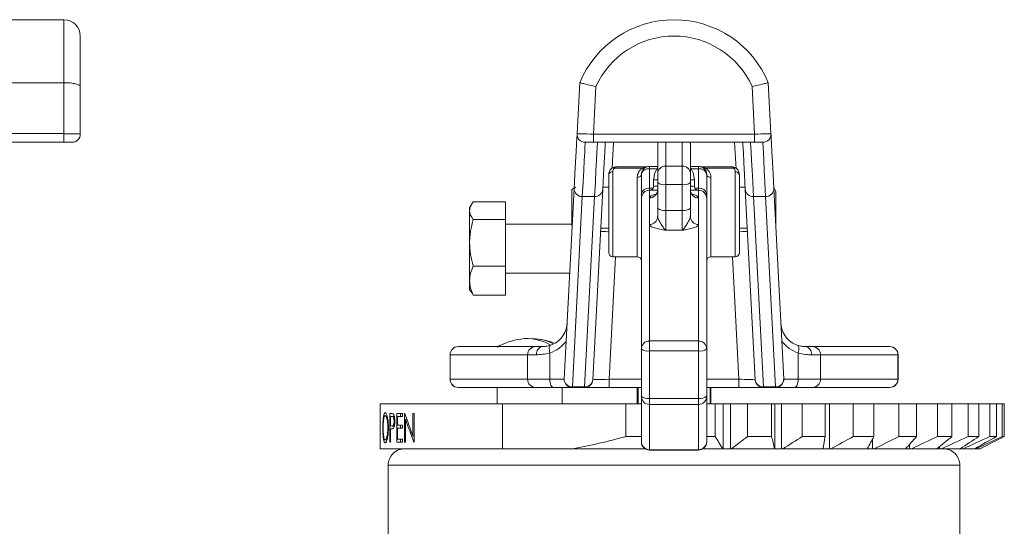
# Model space of a CAD drawing. Header units: millimetres. Extents: x 19 to 376, y -22 to 371.
# Tile 8 of 8: x 255 to 376, y 309 to 371. Entities that reach past the tile are written whole.
import ezdxf

# ---------------------------------------------------------------- set-up
doc = ezdxf.new("R2010")
doc.units = ezdxf.units.MM

msp = doc.modelspace()

# ---------------------------------------------------------------- linework, layer by layer
at = {"color": 7, "linetype": 'Continuous', "lineweight": 15}
for p, q in [((260.78, 370.77), (176.1, 370.77)), ((262.78, 368.77), (262.78, 362.6)), ((192.36, 363.06), (260.78, 363.06)), ((260.78, 356.83), (260.78, 363.06)), ((323.61, 356.83), (323.94, 363.06)), ((347.03, 363.06), (347.36, 356.83)), ((262.78, 362.6), (262.78, 356.77)), ((325.92, 362.6), (325.61, 356.77)), ((345.36, 356.77), (345.05, 362.6)), ((214.47, 356.83), (260.78, 356.83)), ((260.78, 355.77), (214.47, 355.77)), ((260.78, 355.77), (260.78, 356.83)), ((261.78, 355.77), (260.78, 355.77)), ((325.61, 355.77), (324.61, 355.77)), ((325.61, 356.77), (345.36, 356.77)), ((325.61, 355.77), (325.61, 356.77)), ((345.36, 355.77), (325.61, 355.77)), ((333.49, 355.47), (333.49, 355.77)), ((337.49, 355.77), (337.49, 355.47)), ((345.36, 355.77), (345.36, 356.77)), ((346.36, 355.77), (345.36, 355.77)), ((333.49, 351.98), (333.49, 355.47)), ((337.49, 355.47), (337.49, 351.98)), ((331.59, 352.59), (328.19, 352.59)), ((328.49, 352.79), (332.22, 352.79)), ((332.49, 352.54), (332.49, 352.83)), ((332.49, 352.83), (333.49, 352.83)), ((332.49, 352.54), (332.49, 350.14)), ((334.49, 352.85), (334.49, 350.6)), ((334.49, 352.85), (336.49, 352.85)), ((336.49, 350.6), (336.49, 352.85)), ((337.49, 352.83), (338.49, 352.83)), ((338.49, 352.54), (338.49, 352.83)), ((338.49, 350.14), (338.49, 352.54)), ((338.75, 352.79), (342.49, 352.79)), ((342.79, 352.59), (339.39, 352.59)), ((327.49, 342.27), (327.49, 351.8)), ((331.49, 349.43), (331.49, 351.83)), ((332.99, 351.18), (332.99, 350.38)), ((333.49, 350.85), (333.49, 351.98)), ((337.49, 351.98), (337.49, 350.85)), ((337.99, 350.38), (337.99, 351.18)), ((339.49, 351.83), (339.49, 349.43)), ((343.49, 351.8), (343.49, 342.27)), ((322.04, 326.83), (323.26, 350.12)), ((323.46, 350.27), (322.96, 349.99)), ((322.96, 345.56), (322.96, 349.99)), ((326.76, 350.01), (325.54, 326.72)), ((327.49, 350.27), (326.78, 350.27)), ((332.49, 349.91), (332.49, 348.97)), ((332.49, 349.91), (333.46, 349.91)), ((333.49, 347.69), (333.49, 350.85)), ((334.49, 350.6), (336.49, 350.6)), ((334.49, 350.6), (334.49, 347.44)), ((336.49, 347.44), (336.49, 350.6)), ((337.49, 350.85), (337.49, 347.69)), ((337.51, 349.91), (338.49, 349.91)), ((338.49, 348.97), (338.49, 349.91)), ((344.2, 350.27), (343.49, 350.27)), ((345.43, 326.72), (344.21, 350.01)), ((347.96, 349.77), (347.67, 350.27)), ((347.71, 350.12), (348.93, 326.83)), ((347.96, 349.77), (347.96, 345.78)), ((314.84, 348.49), (310.91, 348.49)), ((314.84, 348.49), (314.84, 346.34)), ((324.26, 349.13), (323.04, 325.84)), ((324.26, 349.13), (325.76, 349.13)), ((324.54, 325.84), (325.76, 349.13)), ((331.49, 349.43), (331.49, 348.91)), ((331.49, 330.49), (331.49, 348.91)), ((332.49, 348.97), (332.49, 345.71)), ((338.49, 345.71), (338.49, 348.97)), ((339.49, 348.91), (339.49, 349.43)), ((339.49, 348.91), (339.49, 330.49)), ((345.21, 349.13), (346.71, 349.13)), ((345.21, 349.13), (346.43, 325.84)), ((347.93, 325.84), (346.71, 349.13)), ((310.71, 348.2), (310.46, 347.77)), ((310.46, 347.77), (310.46, 347.41)), ((310.46, 347.41), (310.46, 343.48)), ((333.49, 346.68), (333.49, 347.69)), ((334.49, 347.44), (334.49, 345)), ((334.49, 347.44), (336.49, 347.44)), ((336.49, 345), (336.49, 347.44)), ((337.49, 347.69), (337.49, 346.68)), ((314.84, 346.34), (310.91, 346.34)), ((314.84, 346.34), (314.84, 340.62)), ((322.96, 345.77), (314.84, 345.77)), ((322.96, 345.56), (323.02, 345.53)), ((327.49, 345.28), (326.51, 345.28)), ((332.49, 345.71), (332.49, 331.46)), ((334.49, 345), (336.49, 345)), ((338.49, 331.46), (338.49, 345.71)), ((344.46, 345.28), (343.49, 345.28)), ((310.46, 343.48), (310.46, 338.84)), ((327.99, 341.77), (330.99, 341.77)), ((339.99, 341.77), (342.99, 341.77)), ((314.84, 340.62), (310.91, 340.62)), ((314.84, 340.62), (314.84, 337.06)), ((310.46, 338.84), (310.46, 337.77)), ((314.84, 339.77), (322.72, 339.77)), ((310.46, 337.77), (310.71, 337.35)), ((310.76, 337.39), (310.91, 337.06)), ((314.84, 337.06), (310.91, 337.06)), ((309.06, 330.77), (318.53, 330.77)), ((318.53, 330.77), (319.4, 330.77)), ((331.49, 324.69), (331.49, 330.49)), ((332.49, 330.24), (332.49, 331.46)), ((332.49, 331.46), (338.49, 331.46)), ((338.49, 330.24), (338.49, 331.46)), ((339.49, 330.49), (339.49, 324.69)), ((351.57, 330.77), (352.45, 330.77)), ((352.45, 330.77), (361.92, 330.77)), ((308.06, 329.77), (308.06, 326.77)), ((317.54, 329.77), (308.07, 329.77)), ((308.07, 329.77), (308.07, 326.77)), ((317.54, 329.77), (317.54, 326.77)), ((318.64, 329.77), (317.54, 329.77)), ((320.28, 330), (320.28, 326.77)), ((338.49, 330.24), (332.49, 330.24)), ((332.49, 330.24), (332.49, 324.43)), ((338.49, 324.43), (338.49, 330.24)), ((350.69, 330), (350.69, 326.77)), ((353.43, 329.77), (352.33, 329.77)), ((353.43, 329.77), (353.43, 326.77)), ((362.9, 329.77), (353.43, 329.77)), ((362.9, 326.77), (362.9, 329.77)), ((362.92, 326.77), (362.92, 329.77)), ((308.07, 326.77), (317.54, 326.77)), ((317.54, 326.77), (320.28, 326.77)), ((320.28, 326.77), (322.04, 326.77)), ((327.55, 325.77), (327.55, 326.77)), ((343.43, 325.77), (343.43, 326.77)), ((348.93, 326.77), (350.69, 326.77)), ((350.69, 326.77), (353.43, 326.77)), ((353.43, 326.77), (362.9, 326.77)), ((318.53, 325.77), (309.06, 325.77)), ((313.83, 325.77), (313.83, 323.77)), ((320.72, 325.77), (318.53, 325.77)), ((323.04, 325.77), (320.72, 325.77)), ((321.79, 323.77), (321.79, 325.77)), ((323.04, 325.84), (324.54, 325.84)), ((323.04, 325.84), (323.04, 325.77)), ((324.54, 325.77), (323.04, 325.77)), ((324.54, 325.84), (324.54, 325.77)), ((327.55, 325.77), (324.54, 325.77)), ((331.49, 325.77), (327.55, 325.77)), ((330.99, 323.77), (330.99, 325.77)), ((331.08, 325.77), (331.08, 323.77)), ((343.43, 325.77), (339.49, 325.77)), ((339.9, 323.77), (339.9, 325.77)), ((339.99, 325.77), (339.99, 323.77)), ((346.43, 325.77), (343.43, 325.77)), ((346.43, 325.84), (347.93, 325.84)), ((346.43, 325.77), (346.43, 325.84)), ((347.93, 325.77), (346.43, 325.77)), ((347.93, 325.77), (347.93, 325.84)), ((350.26, 325.77), (347.93, 325.77)), ((352.45, 325.77), (350.26, 325.77)), ((361.92, 325.77), (352.45, 325.77)), ((331.49, 319.15), (331.49, 324.69)), ((332.49, 324.43), (338.49, 324.43)), ((339.49, 324.69), (339.49, 319.15)), ((299.49, 323.77), (299.49, 322.27)), ((299.49, 323.77), (314.5, 323.77)), ((314.5, 323.77), (314.5, 318.27)), ((329.58, 323.77), (314.5, 323.77)), ((329.58, 323.77), (329.58, 319.77)), ((329.58, 323.77), (331.49, 323.77)), ((332.49, 323.69), (338.49, 323.69)), ((339.49, 323.77), (340.54, 323.77)), ((340.54, 323.77), (340.54, 319.77)), ((341.52, 323.77), (340.54, 323.77)), ((341.52, 323.77), (341.52, 318.27)), ((341.52, 323.77), (342.4, 323.77)), ((342.4, 323.77), (342.4, 318.27)), ((342.4, 323.77), (344.48, 323.77)), ((344.48, 323.77), (344.48, 319.77)), ((344.48, 323.77), (347.44, 323.77)), ((347.44, 323.77), (347.44, 319.77)), ((347.82, 323.77), (347.44, 323.77)), ((347.82, 323.77), (347.82, 318.27)), ((347.82, 323.77), (348.66, 323.77)), ((348.66, 323.77), (348.66, 318.27)), ((348.66, 323.77), (351.2, 323.77)), ((351.2, 323.77), (351.2, 319.77)), ((351.2, 323.77), (353.98, 323.77)), ((353.98, 323.77), (353.98, 319.77)), ((353.98, 323.77), (354.52, 323.77)), ((354.52, 323.77), (354.52, 318.27)), ((354.52, 323.77), (357.44, 323.77)), ((357.44, 323.77), (357.44, 319.77)), ((357.44, 323.77), (359.96, 323.77)), ((359.96, 323.77), (359.96, 319.77)), ((359.96, 323.77), (363.02, 323.77)), ((363.02, 323.77), (363.02, 319.77)), ((363.02, 323.77), (365.19, 323.77)), ((365.19, 323.77), (365.19, 319.77)), ((365.19, 323.77), (367.76, 323.77)), ((367.76, 323.77), (367.76, 319.77)), ((367.76, 323.77), (369.52, 323.77)), ((369.52, 323.77), (369.52, 319.77)), ((369.52, 323.77), (371.52, 323.77)), ((371.52, 323.77), (371.52, 319.77)), ((371.52, 323.77), (372.81, 323.77)), ((372.81, 323.77), (372.81, 319.77)), ((372.81, 323.77), (374.18, 323.77)), ((374.18, 323.77), (374.18, 319.77)), ((374.18, 323.77), (374.98, 323.77)), ((374.98, 323.77), (374.98, 319.77)), ((374.98, 323.77), (375.67, 323.77)), ((375.67, 323.77), (375.67, 319.77)), ((375.67, 323.77), (375.94, 323.77)), ((375.94, 323.77), (375.94, 319.77)), ((299.49, 322.27), (299.49, 318.27)), ((299.49, 322.27), (299.49, 322.27)), ((300.87, 322.59), (300.69, 322.59)), ((300.69, 322.59), (300.69, 319.09)), ((300.77, 321.06), (300.77, 322.23)), ((300.77, 322.23), (300.95, 322.23)), ((301.24, 322.23), (300.95, 322.23)), ((301.17, 322.23), (301.17, 322.45)), ((302.25, 322.59), (301.54, 322.59)), ((301.54, 322.59), (301.54, 319.09)), ((301.64, 321.15), (301.64, 322.23)), ((301.64, 322.23), (302.25, 322.23)), ((302.01, 322.23), (302.01, 322.59)), ((302.25, 322.23), (302.25, 322.59)), ((302.52, 322.59), (302.49, 322.59)), ((302.49, 322.59), (302.49, 319.09)), ((303.67, 322.59), (303.52, 322.59)), ((303.52, 322.59), (303.52, 319.83)), ((303.67, 319.09), (303.67, 322.59)), ((300.94, 321.05), (301.24, 321.05)), ((301.17, 320.86), (301.17, 321.05)), ((301.3, 321.64), (301.21, 321.64)), ((302.25, 321.15), (301.64, 321.15)), ((301.64, 319.44), (301.64, 320.79)), ((301.64, 320.79), (302.25, 320.79)), ((302.01, 320.79), (302.01, 321.15)), ((302.25, 320.79), (302.25, 321.15)), ((302.62, 319.09), (302.62, 321.83)), ((302.78, 321.83), (302.62, 321.83)), ((300.77, 319.09), (300.77, 320.7)), ((300.77, 320.7), (300.84, 320.7)), ((303.67, 319.83), (303.52, 319.83)), ((329.58, 319.77), (331.49, 319.77)), ((339.49, 319.77), (340.54, 319.77)), ((344.48, 319.77), (347.44, 319.77)), ((351.2, 319.77), (353.98, 319.77)), ((357.44, 319.77), (359.96, 319.77)), ((363.02, 319.77), (365.19, 319.77)), ((367.76, 319.77), (369.52, 319.77)), ((371.52, 319.77), (372.81, 319.77)), ((374.18, 319.77), (374.98, 319.77)), ((375.67, 319.77), (375.94, 319.77)), ((300.34, 319.35), (300.12, 319.35)), ((300.69, 319.09), (300.77, 319.09)), ((301.54, 319.09), (302.25, 319.09)), ((302.25, 319.44), (301.64, 319.44)), ((302.01, 319.09), (302.01, 319.44)), ((302.25, 319.09), (302.25, 319.44)), ((302.49, 319.09), (302.62, 319.09)), ((303.64, 319.09), (303.67, 319.09)), ((331.49, 319.11), (331.49, 319.15)), ((339.49, 319.15), (339.49, 319.11)), ((299.49, 318.27), (314.5, 318.27)), ((323.04, 318.27), (314.5, 318.27)), ((323.04, 318.27), (331.94, 318.27)), ((332.49, 318.15), (338.49, 318.15)), ((332.49, 318.15), (332.49, 318.11)), ((332.49, 318.11), (332.64, 318.11)), ((333.58, 318.1), (335.49, 318.08)), ((335.49, 318.08), (337.4, 318.1)), ((338.34, 318.11), (338.49, 318.11)), ((338.49, 318.11), (338.49, 318.15)), ((339.03, 318.27), (341.45, 318.27)), ((341.52, 318.27), (341.45, 318.27)), ((341.52, 318.27), (342.4, 318.27)), ((342.4, 318.27), (342.54, 318.27)), ((342.54, 318.27), (347.79, 318.27)), ((347.82, 318.27), (347.79, 318.27)), ((347.82, 318.27), (348.66, 318.27)), ((348.66, 318.27), (348.83, 318.27)), ((348.83, 318.27), (353.75, 318.27)), ((353.75, 318.27), (354.52, 318.27)), ((354.52, 318.27), (354.71, 318.27)), ((354.71, 318.27), (359.16, 318.27)), ((359.16, 318.27), (359.79, 318.27)), ((359.79, 318.27), (360.01, 318.27)), ((360.01, 318.27), (363.85, 318.27)), ((363.85, 318.27), (364.33, 318.27)), ((364.33, 318.27), (364.57, 318.27)), ((364.57, 318.27), (367.68, 318.27)), ((367.68, 318.27), (368, 318.27)), ((368, 318.27), (368.24, 318.27)), ((368.24, 318.27), (370.53, 318.27)), ((368.36, 318.27), (368.49, 318.27)), ((370.53, 318.27), (370.67, 318.27)), ((370.67, 318.27), (370.91, 318.27)), ((370.91, 318.27), (372.32, 318.27)), ((372.32, 318.27), (372.51, 318.27)), ((372.51, 318.27), (372.98, 318.27)), ((300.49, 316.27), (300.49, 307.27)), ((300.49, 316.27), (370.49, 316.27)), ((370.49, 307.27), (370.49, 316.27))]:
    msp.add_line(p, q, dxfattribs=at)
at = {"color": 8, "linetype": 'Continuous', "lineweight": 15}
for p, q in [((260.78, 363.06), (260.78, 370.77)), ((328.06, 355.77), (327.9, 352.6)), ((334.49, 355.77), (334.49, 352.85)), ((336.49, 352.85), (336.49, 355.77)), ((343.08, 352.52), (342.91, 355.77)), ((327.99, 352.16), (327.99, 341.77)), ((333.39, 352.54), (332.49, 352.54)), ((338.49, 352.54), (337.59, 352.54)), ((342.99, 341.77), (342.99, 352.16)), ((330.99, 341.77), (330.99, 351.49)), ((339.99, 351.49), (339.99, 341.77)), ((332.49, 349.91), (332.49, 350.14)), ((332.49, 350.14), (332.92, 350.14)), ((338.06, 350.14), (338.49, 350.14)), ((338.49, 349.91), (338.49, 350.14)), ((328.33, 341.77), (327.55, 326.77)), ((343.43, 326.77), (342.64, 341.77)), ((308.06, 329.77), (308.07, 329.77)), ((362.9, 329.77), (362.92, 329.77)), ((308.06, 326.77), (308.07, 326.77)), ((327.55, 326.77), (331.49, 326.77)), ((339.49, 326.77), (343.43, 326.77)), ((362.9, 326.77), (362.92, 326.77)), ((332.49, 323.69), (332.49, 324.43)), ((338.49, 323.69), (338.49, 324.43)), ((332.49, 323.69), (332.49, 318.15)), ((338.49, 318.15), (338.49, 323.69)), ((359.79, 319.47), (359.79, 318.27)), ((364.33, 318.81), (364.33, 318.27)), ((368, 318.53), (368, 318.27)), ((370.67, 318.37), (370.67, 318.27))]:
    msp.add_line(p, q, dxfattribs=at)
at = {"color": 7, "linetype": 'Continuous', "lineweight": 15, "flags": 128}
for points in [[(323.26, 350.12), (323.35, 351.88), (323.43, 353.39), (323.5, 354.62), (323.55, 355.58), (323.58, 356.27), (323.61, 356.69), (323.61, 356.83)], [(323.61, 356.83), (323.65, 356.83), (323.77, 356.82), (323.95, 356.82), (324.2, 356.81), (324.5, 356.8), (324.85, 356.79), (325.22, 356.78), (325.61, 356.77)], [(324.61, 355.77), (324.61, 355.64), (324.58, 355.23), (324.55, 354.54), (324.5, 353.59), (324.43, 352.37), (324.35, 350.88), (324.26, 349.13)], [(325.76, 349.13), (325.86, 350.88), (325.93, 352.37), (326, 353.59), (326.05, 354.54), (326.09, 355.23), (326.11, 355.64), (326.11, 355.77)], [(327.06, 355.77), (327.05, 355.48), (327, 354.51), (326.93, 353.28), (326.85, 351.78), (326.76, 350.01)], [(344.21, 350.01), (344.12, 351.78), (344.04, 353.28), (343.98, 354.51), (343.93, 355.48), (343.91, 355.77)], [(344.86, 355.77), (344.87, 355.64), (344.89, 355.23), (344.92, 354.54), (344.97, 353.59), (345.04, 352.37), (345.12, 350.88), (345.21, 349.13)], [(345.36, 356.77), (345.75, 356.78), (346.12, 356.79), (346.47, 356.8), (346.77, 356.81), (347.02, 356.82), (347.21, 356.82), (347.32, 356.83), (347.36, 356.83)], [(346.71, 349.13), (346.62, 350.88), (346.54, 352.37), (346.48, 353.59), (346.43, 354.54), (346.39, 355.23), (346.37, 355.64), (346.36, 355.77)], [(347.36, 356.83), (347.37, 356.69), (347.39, 356.27), (347.42, 355.58), (347.47, 354.62), (347.54, 353.39), (347.62, 351.88), (347.71, 350.12)], [(333.49, 352.68), (333.14, 352.04), (332.99, 351.18)], [(337.99, 351.18), (337.84, 352.04), (337.49, 352.68)], [(331.49, 351.8), (331.48, 351.74), (331.45, 351.68), (331.4, 351.63), (331.34, 351.58), (331.26, 351.54), (331.18, 351.52), (331.08, 351.5), (330.99, 351.49)], [(339.99, 351.49), (339.89, 351.5), (339.8, 351.52), (339.71, 351.54), (339.63, 351.58), (339.57, 351.63), (339.52, 351.68), (339.5, 351.74), (339.49, 351.8)], [(320.39, 330.94), (320.32, 330.9), (320.27, 330.83), (320.23, 330.74), (320.21, 330.62), (320.21, 330.48), (320.22, 330.33), (320.24, 330.17), (320.28, 330)], [(350.58, 330.94), (350.65, 330.9), (350.7, 330.83), (350.74, 330.74), (350.76, 330.62), (350.77, 330.48), (350.76, 330.33), (350.73, 330.17), (350.69, 330)], [(320.72, 325.77), (320.63, 325.79), (320.55, 325.85), (320.48, 325.94), (320.41, 326.07), (320.36, 326.22), (320.32, 326.39), (320.29, 326.58), (320.28, 326.77)], [(325.54, 326.72), (325.58, 326.72), (325.69, 326.73), (325.88, 326.73), (326.13, 326.74), (326.43, 326.75), (326.78, 326.75), (327.16, 326.76), (327.55, 326.77)], [(343.43, 326.77), (343.77, 326.77), (344.11, 326.76), (344.43, 326.75), (344.72, 326.74), (344.96, 326.73), (345.16, 326.73), (345.31, 326.72), (345.4, 326.72), (345.43, 326.72)], [(350.69, 326.77), (350.68, 326.58), (350.66, 326.39), (350.62, 326.22), (350.56, 326.07), (350.5, 325.94), (350.42, 325.85), (350.34, 325.79), (350.26, 325.77)]]:
    msp.add_lwpolyline(points, dxfattribs=at)
at = {"color": 8, "linetype": 'Continuous', "lineweight": 15, "flags": 128}
for points in [[(332.99, 351.18), (333.12, 351.19), (333.49, 351.19)], [(337.49, 350.39), (337.85, 350.39), (337.99, 350.38)], [(326.49, 344.88), (326.53, 344.88), (326.64, 344.87), (326.83, 344.86), (327.08, 344.85), (327.38, 344.83), (327.49, 344.83)], [(343.49, 344.83), (343.59, 344.83), (343.9, 344.85), (344.14, 344.86), (344.33, 344.87), (344.44, 344.88), (344.48, 344.88)]]:
    msp.add_lwpolyline(points, dxfattribs=at)
at = {"color": 7, "linetype": 'Continuous', "lineweight": 15}
for centre, radius, start, end in [((260.78, 368.77), 2, 0, 90), ((335.49, 358.27), 12.5, 22.5335, 157.4665), ((335.49, 358.27), 10.5, 24.3327, 155.6673), ((261.78, 356.77), 1, 270, 0), ((324.61, 356.77), 1, 177, 270), ((346.36, 356.77), 1, 270, 3), ((327.93, 351.72), 0.449, 82.5543, 169.7852), ((328.04, 352.35), 0.289, 58.992, 121.6454), ((332.49, 351.83), 1, 89.9997, 179.9996), ((332.36, 351.65), 0.893, 82.0477, 168.7798), ((334.43, 351.91), 0.941, 86.2674, 175.7007), ((336.55, 351.91), 0.941, 4.2993, 93.7326), ((338.49, 351.83), 1, 0.0004, 90.0003), ((338.61, 351.65), 0.893, 11.2202, 97.9523), ((342.94, 352.35), 0.289, 58.3546, 121.008), ((343.04, 351.72), 0.449, 10.2148, 97.4457), ((324.23, 350.1), 0.972, 179.1672, 271.5666), ((325.8, 350.1), 0.965, 267.7689, 355.0855), ((332.36, 349.25), 0.893, 82.0471, 168.7804), ((332.5, 349.95), 0.984, 269.0654, 359.0332), ((334.25, 351.78), 1.2, 230.3096, 281.2457), ((336.72, 351.78), 1.2, 258.7543, 309.6904), ((338.47, 349.95), 0.984, 180.9668, 270.9346), ((338.61, 349.25), 0.893, 11.2196, 97.9529), ((345.17, 350.1), 0.965, 184.9145, 272.2311), ((346.74, 350.1), 0.972, 268.4334, 0.8328), ((334.25, 348.62), 1.2, 230.3096, 281.2457), ((336.72, 348.62), 1.2, 258.7543, 309.6904), ((332.5, 346.7), 0.984, 269.0654, 359.0332), ((338.47, 346.7), 0.984, 180.9668, 270.9346), ((328.49, 344.77), 2, 165.2089, 177), ((342.48, 344.77), 2, 3, 14.7911), ((327.99, 342.27), 0.5, 180, 270), ((330.99, 341.27), 0.5, 0, 90), ((339.99, 341.27), 0.5, 90, 180), ((342.99, 342.27), 0.5, 270, 0), ((317.81, 323.77), 8, 97.8815, 119.8347), ((317.47, 326.01), 5.74, 60.3719, 97.6255), ((318.13, 326.04), 5.71, 63.7848, 93.2339), ((317.81, 323.77), 8, 68.5582, 82.1185), ((309.06, 329.77), 1, 90, 180), ((309.06, 329.78), 0.991, 90.5264, 180.5176), ((318.54, 329.78), 0.991, 90.5264, 180.5176), ((319.54, 329.88), 0.906, 98.6809, 186.6154), ((332.47, 330.47), 0.984, 89.0655, 179.0332), ((332.25, 331.41), 1.2, 230.3096, 281.2457), ((338.5, 330.47), 0.984, 0.9668, 90.9345), ((338.72, 331.41), 1.2, 258.7543, 309.6904), ((351.43, 329.88), 0.906, 353.3846, 81.3191), ((352.44, 329.78), 0.991, 359.4824, 89.4736), ((361.92, 329.77), 1, 0, 90), ((361.91, 329.78), 0.991, 359.4824, 89.4736), ((309.06, 326.77), 1, 180, 270), ((309.06, 326.77), 0.991, 179.4824, 269.4736), ((318.54, 326.77), 0.991, 179.4824, 269.4736), ((323.01, 326.81), 0.972, 179.1659, 271.5679), ((323.04, 326.77), 1, 177, 270), ((347.96, 326.81), 0.972, 268.4321, 0.8341), ((347.93, 326.77), 1, 270, 3), ((352.44, 326.77), 0.991, 270.5264, 0.5176), ((361.92, 326.77), 1, 270, 0), ((361.91, 326.77), 0.991, 270.5264, 0.5176), ((324.58, 326.8), 0.965, 267.769, 355.0845), ((324.54, 326.77), 1, 270, 357), ((346.39, 326.8), 0.965, 184.9155, 272.231), ((346.43, 326.77), 1, 183, 270), ((332.49, 324.69), 1, 180, 270), ((332.25, 325.61), 1.2, 230.3096, 281.2457), ((338.49, 324.69), 1, 270, 360), ((338.72, 325.61), 1.2, 258.7543, 309.6904), ((332.49, 319.11), 1, 180.0005, 270.0011), ((338.49, 319.11), 1, 269.9989, 359.9995)]:
    msp.add_arc(centre, radius, start, end, dxfattribs=at)
at = {"color": 8, "linetype": 'Continuous', "lineweight": 15}
for centre, radius, start, end in [((331.75, 352.9), 0.341, 241.8886, 279.6549), ((339.23, 352.9), 0.341, 260.3451, 298.1114), ((337.54, 339.45), 11.74, 87.8266, 90.2679), ((333.43, 338.65), 11.74, 89.7321, 92.1734)]:
    msp.add_arc(centre, radius, start, end, dxfattribs=at)
at = {"color": 7, "linetype": 'Continuous', "lineweight": 15}
for centre, major_axis, ratio, start_param, end_param in [((260.78, 356.77), (2, 0), 0.026168, 0, 1.570796), ((334.49, 355.47), (1, 0), 0.933979, 2.810008, 3.141593), ((336.49, 355.47), (1, 0), 0.933979, 0, 0.331585), ((328.49, 351.79), (0.71, -0.707), 0.997229, 2.352726, 2.996227), ((328.49, 351.79), (-0.004, 1), 0.499987, 6.275786, 6.919287), ((342.49, 351.79), (0.71, 0.707), 0.997229, 0.145365, 0.788867), ((342.49, 351.79), (0.004, 1), 0.499987, 5.647083, 6.290584), ((332.49, 348.91), (0, 1), 0.999285, 0, 1.570796), ((338.49, 348.91), (0, 1), 0.999285, 4.712389, 6.283185), ((335.49, 326.83), (-23.12, 39.78), 0.693711, 1.286686, 1.351488), ((335.49, 321.04), (36, -0.14), 0.01197, 3.409664, 3.426698), ((335.49, 326.38), (-23.12, 39.78), 0.693665, 1.293774, 1.358479), ((332.49, 319.15), (1, 0), 0.998046, 3.141593, 4.712389), ((338.49, 319.15), (1, 0), 0.998046, 4.712389, 6.283185)]:
    msp.add_ellipse(centre, major_axis=major_axis, ratio=ratio, start_param=start_param, end_param=end_param, dxfattribs=at)
at = {"color": 8, "linetype": 'Continuous', "lineweight": 15}
for centre, major_axis, start_param, end_param in [((332.49, 351.79), (1.5, -0.01), 1.809492, 2.218737), ((338.49, 351.79), (1.5, 0.01), 0.922856, 1.332101)]:
    msp.add_ellipse(centre, major_axis=major_axis, ratio=0.66664, start_param=start_param, end_param=end_param, dxfattribs=at)
at = {"color": 7, "linetype": 'Continuous', "lineweight": 15}
for points, knots in [([(260.78, 363.06), (260.92, 363.06), (261.05, 363.06), (261.3, 363.05), (261.43, 363.04), (261.68, 363.02), (261.79, 363), (262.01, 362.97), (262.11, 362.95), (262.39, 362.89), (262.53, 362.84), (262.73, 362.72), (262.78, 362.66), (262.78, 362.6)], [0, 0, 0, 0, 0.125, 0.125, 0.25, 0.25, 0.375, 0.375, 0.5, 0.5, 0.75, 0.75, 1, 1, 1, 1]), ([(323.94, 363.06), (323.94, 363.06), (323.95, 363.06), (324, 363.05), (324.04, 363.04), (324.14, 363.02), (324.21, 363), (324.35, 362.97), (324.43, 362.95), (324.71, 362.89), (324.93, 362.84), (325.4, 362.72), (325.66, 362.66), (325.92, 362.6)], [0, 0, 0, 0, 0.125, 0.125, 0.25, 0.25, 0.375, 0.375, 0.5, 0.5, 0.75, 0.75, 1, 1, 1, 1]), ([(347.03, 363.06), (347.03, 363.06), (347.02, 363.06), (346.97, 363.05), (346.93, 363.04), (346.83, 363.02), (346.77, 363), (346.62, 362.97), (346.54, 362.95), (346.26, 362.89), (346.04, 362.84), (345.57, 362.72), (345.31, 362.66), (345.05, 362.6)], [0, 0, 0, 0, 0.125, 0.125, 0.25, 0.25, 0.375, 0.375, 0.5, 0.5, 0.75, 0.75, 1, 1, 1, 1]), ([(327.49, 351.8), (327.49, 351.95), (327.52, 352.1), (327.66, 352.37), (327.76, 352.49), (327.89, 352.59)], [0, 0, 0, 0, 0.5, 0.5, 1, 1, 1, 1]), ([(328.19, 352.59), (328.11, 352.54), (328.07, 352.47), (328, 352.32), (327.99, 352.24), (327.99, 352.16)], [0, 0, 0, 0, 0.5, 0.5, 1, 1, 1, 1]), ([(330.99, 351.49), (330.99, 351.61), (331, 351.72), (331.06, 351.92), (331.1, 352.02), (331.2, 352.21), (331.26, 352.3), (331.41, 352.45), (331.49, 352.53), (331.59, 352.59)], [0, 0, 0, 0, 0.25, 0.25, 0.5, 0.5, 0.75, 0.75, 1, 1, 1, 1]), ([(339.39, 352.59), (339.48, 352.53), (339.56, 352.46), (339.71, 352.3), (339.77, 352.21), (339.88, 352.02), (339.92, 351.93), (339.97, 351.72), (339.99, 351.61), (339.99, 351.49)], [0, 0, 0, 0, 0.25, 0.25, 0.5, 0.5, 0.75, 0.75, 1, 1, 1, 1]), ([(342.99, 352.16), (342.99, 352.24), (342.97, 352.32), (342.91, 352.47), (342.86, 352.54), (342.79, 352.59)], [0, 0, 0, 0, 0.5, 0.5, 1, 1, 1, 1]), ([(343.09, 352.59), (343.15, 352.54), (343.21, 352.49), (343.31, 352.37), (343.35, 352.3), (343.45, 352.1), (343.49, 351.95), (343.49, 351.8)], [0, 0, 0, 0, 0.25, 0.25, 0.5, 0.5, 1, 1, 1, 1]), ([(332.98, 350.38), (332.98, 350.36), (332.99, 350.28), (332.94, 350.16), (332.86, 350.04), (332.77, 349.97), (332.71, 349.93), (332.68, 349.92), (332.68, 349.92)], [0, 0, 0, 0, 0.098823, 0.392822, 0.628236, 0.826579, 0.992626, 1, 1, 1, 1]), ([(333.46, 349.92), (333.47, 349.84), (333.47, 349.66), (333.34, 349.44), (333.22, 349.33), (333.2, 349.32), (333.2, 349.32)], [0, 0, 0, 0, 0.23124, 0.54175, 0.791161, 1, 1, 1, 1]), ([(337.78, 349.32), (337.77, 349.32), (337.75, 349.33), (337.61, 349.47), (337.48, 349.71), (337.5, 349.88), (337.51, 349.93)], [0, 0, 0, 0, 0.215483, 0.488354, 0.8427, 1, 1, 1, 1]), ([(338.29, 349.92), (338.26, 349.94), (338.18, 349.98), (338.07, 350.09), (338, 350.23), (337.99, 350.34), (337.99, 350.38)], [0, 0, 0, 0, 0.1861853, 0.4748627, 0.7668599, 1, 1, 1, 1]), ([(310.46, 347.41), (310.46, 347.51), (310.47, 347.6), (310.51, 347.78), (310.54, 347.87), (310.66, 348.14), (310.77, 348.31), (310.91, 348.49)], [0, 0, 0, 0, 0.25, 0.25, 0.5, 0.5, 1, 1, 1, 1]), ([(310.46, 343.48), (310.46, 343.72), (310.47, 343.97), (310.51, 344.45), (310.54, 344.69), (310.66, 345.4), (310.77, 345.87), (310.91, 346.34)], [0, 0, 0, 0, 0.25, 0.25, 0.5, 0.5, 1, 1, 1, 1]), ([(333.49, 346.68), (333.49, 346.55), (333.56, 346.39), (333.73, 346.06), (333.83, 345.89), (334.03, 345.57), (334.12, 345.41), (334.26, 345.22), (334.31, 345.17), (334.4, 345.07), (334.44, 345.03), (334.49, 345)], [0, 0, 0, 0, 0.25, 0.25, 0.5, 0.5, 0.75, 0.75, 0.875, 0.875, 1, 1, 1, 1]), ([(337.49, 346.68), (337.49, 346.55), (337.42, 346.39), (337.24, 346.06), (337.14, 345.89), (336.94, 345.57), (336.85, 345.41), (336.71, 345.22), (336.67, 345.17), (336.58, 345.07), (336.53, 345.03), (336.49, 345)], [0, 0, 0, 0, 0.25, 0.25, 0.5, 0.5, 0.75, 0.75, 0.875, 0.875, 1, 1, 1, 1]), ([(332.49, 345.71), (332.49, 345.68), (332.5, 345.64), (332.56, 345.56), (332.6, 345.53), (332.71, 345.45), (332.78, 345.42), (332.94, 345.35), (333.03, 345.32), (333.31, 345.23), (333.53, 345.18), (333.99, 345.09), (334.24, 345.04), (334.49, 345)], [0, 0, 0, 0, 0.125, 0.125, 0.25, 0.25, 0.375, 0.375, 0.5, 0.5, 0.75, 0.75, 1, 1, 1, 1]), ([(338.49, 345.71), (338.49, 345.68), (338.47, 345.64), (338.41, 345.56), (338.37, 345.53), (338.26, 345.45), (338.19, 345.42), (338.04, 345.35), (337.95, 345.32), (337.66, 345.23), (337.45, 345.18), (336.98, 345.09), (336.73, 345.04), (336.49, 345)], [0, 0, 0, 0, 0.125, 0.125, 0.25, 0.25, 0.375, 0.375, 0.5, 0.5, 0.75, 0.75, 1, 1, 1, 1]), ([(310.91, 340.62), (310.77, 340.33), (310.66, 340.04), (310.5, 339.44), (310.46, 339.14), (310.46, 338.84)], [0, 0, 0, 0, 0.5, 0.5, 1, 1, 1, 1]), ([(310.46, 338.84), (310.46, 338.54), (310.5, 338.23), (310.66, 337.64), (310.77, 337.35), (310.91, 337.06)], [0, 0, 0, 0, 0.5, 0.5, 1, 1, 1, 1]), ([(320.39, 330.94), (320.64, 331.03), (320.89, 331.15), (321.24, 331.4), (321.35, 331.49), (321.56, 331.69), (321.66, 331.79), (321.94, 332.14), (322.09, 332.41), (322.31, 332.99), (322.38, 333.3), (322.4, 333.62)], [0, 0, 0, 0, 0.25, 0.25, 0.375, 0.375, 0.5, 0.5, 0.75, 0.75, 1, 1, 1, 1]), ([(348.58, 333.62), (348.59, 333.3), (348.66, 332.99), (348.88, 332.41), (349.04, 332.14), (349.31, 331.79), (349.41, 331.69), (349.62, 331.49), (349.74, 331.4), (350.08, 331.15), (350.33, 331.03), (350.58, 330.94)], [0, 0, 0, 0, 0.25, 0.25, 0.5, 0.5, 0.625, 0.625, 0.75, 0.75, 1, 1, 1, 1]), ([(319.4, 330.77), (319.53, 330.77), (319.68, 330.78), (320.01, 330.83), (320.19, 330.87), (320.39, 330.94)], [0, 0, 0, 0, 0.5, 0.5, 1, 1, 1, 1]), ([(322.28, 331.46), (322.16, 331.28), (322.01, 331.12), (321.71, 330.82), (321.55, 330.68), (321.04, 330.31), (320.67, 330.13), (320.28, 330)], [0, 0, 0, 0, 0.25, 0.25, 0.5, 0.5, 1, 1, 1, 1]), ([(350.69, 330), (350.3, 330.13), (349.94, 330.31), (349.43, 330.68), (349.26, 330.82), (348.96, 331.12), (348.82, 331.28), (348.69, 331.46)], [0, 0, 0, 0, 0.5, 0.5, 0.75, 0.75, 1, 1, 1, 1]), ([(350.58, 330.94), (350.78, 330.87), (350.97, 330.83), (351.3, 330.78), (351.44, 330.77), (351.57, 330.77)], [0, 0, 0, 0, 0.5, 0.5, 1, 1, 1, 1]), ([(320.28, 330), (319.97, 329.91), (319.68, 329.86), (319.13, 329.79), (318.87, 329.77), (318.64, 329.77)], [0, 0, 0, 0, 0.5, 0.5, 1, 1, 1, 1]), ([(352.33, 329.77), (352.11, 329.77), (351.85, 329.79), (351.3, 329.85), (351, 329.91), (350.69, 330)], [0, 0, 0, 0, 0.5, 0.5, 1, 1, 1, 1]), ([(300.12, 322.67), (300.1, 322.67), (300.09, 322.67), (300.07, 322.66), (300.06, 322.65), (300.03, 322.62), (300.01, 322.58), (299.97, 322.49), (299.96, 322.43), (299.92, 322.3), (299.91, 322.22), (299.88, 322.05), (299.87, 321.95), (299.85, 321.75), (299.85, 321.64), (299.83, 321.42), (299.83, 321.3), (299.82, 321.12), (299.82, 321.06), (299.82, 320.94), (299.82, 320.88), (299.82, 320.82)], [0, 0, 0, 0, 0.0625, 0.0625, 0.125, 0.125, 0.25, 0.25, 0.375, 0.375, 0.5, 0.5, 0.625, 0.625, 0.75, 0.75, 0.875, 0.875, 0.9375, 0.9375, 1, 1, 1, 1]), ([(299.86, 320.82), (299.86, 320.92), (299.87, 321.02), (299.87, 321.21), (299.88, 321.31), (299.89, 321.49), (299.89, 321.58), (299.91, 321.74), (299.92, 321.82), (299.96, 322.02), (299.98, 322.13), (300.03, 322.24), (300.05, 322.27), (300.08, 322.31), (300.1, 322.31), (300.12, 322.32)], [0, 0, 0, 0, 0.125, 0.125, 0.25, 0.25, 0.375, 0.375, 0.5, 0.5, 0.75, 0.75, 0.875, 0.875, 1, 1, 1, 1]), ([(300.51, 320.84), (300.51, 320.9), (300.51, 320.96), (300.51, 321.08), (300.51, 321.14), (300.5, 321.32), (300.49, 321.44), (300.47, 321.66), (300.46, 321.77), (300.43, 321.97), (300.41, 322.06), (300.37, 322.24), (300.35, 322.31), (300.3, 322.45), (300.28, 322.5), (300.23, 322.59), (300.21, 322.62), (300.16, 322.67), (300.14, 322.67), (300.12, 322.67)], [0, 0, 0, 0, 0.0625, 0.0625, 0.125, 0.125, 0.25, 0.25, 0.375, 0.375, 0.5, 0.5, 0.625, 0.625, 0.75, 0.75, 0.875, 0.875, 1, 1, 1, 1]), ([(300.12, 322.32), (300.14, 322.31), (300.16, 322.31), (300.19, 322.27), (300.21, 322.24), (300.25, 322.17), (300.27, 322.13), (300.3, 322.02), (300.32, 321.96), (300.35, 321.83), (300.37, 321.76), (300.39, 321.59), (300.4, 321.51), (300.42, 321.33), (300.43, 321.23), (300.44, 321.04), (300.44, 320.94), (300.44, 320.84)], [0, 0, 0, 0, 0.125, 0.125, 0.25, 0.25, 0.375, 0.375, 0.5, 0.5, 0.625, 0.625, 0.75, 0.75, 0.875, 0.875, 1, 1, 1, 1]), ([(301.1, 322.53), (301.06, 322.56), (301.02, 322.57), (300.95, 322.58), (300.91, 322.58), (300.87, 322.59)], [0, 0, 0, 0, 0.5, 0.5, 1, 1, 1, 1]), ([(300.95, 322.23), (300.98, 322.23), (301, 322.22), (301.06, 322.2), (301.09, 322.18), (301.14, 322.09), (301.17, 322.02), (301.19, 321.89), (301.2, 321.84), (301.21, 321.75), (301.21, 321.7), (301.21, 321.64)], [0, 0, 0, 0, 0.25, 0.25, 0.5, 0.5, 0.75, 0.75, 0.875, 0.875, 1, 1, 1, 1]), ([(301.3, 321.65), (301.3, 321.75), (301.3, 321.85), (301.28, 322.04), (301.27, 322.13), (301.23, 322.29), (301.21, 322.36), (301.17, 322.44), (301.16, 322.46), (301.13, 322.5), (301.11, 322.52), (301.1, 322.53)], [0, 0, 0, 0, 0.25, 0.25, 0.5, 0.5, 0.75, 0.75, 0.875, 0.875, 1, 1, 1, 1]), ([(299.82, 320.82), (299.82, 320.76), (299.82, 320.7), (299.82, 320.58), (299.82, 320.52), (299.83, 320.34), (299.83, 320.22), (299.85, 320), (299.85, 319.9), (299.87, 319.7), (299.89, 319.6), (299.91, 319.44), (299.93, 319.36), (299.96, 319.23), (299.98, 319.17), (300.01, 319.08), (300.03, 319.05), (300.07, 319.02), (300.08, 319.01), (300.1, 319), (300.11, 319), (300.12, 319)], [0, 0, 0, 0, 0.0625, 0.0625, 0.125, 0.125, 0.25, 0.25, 0.375, 0.375, 0.5, 0.5, 0.625, 0.625, 0.75, 0.75, 0.875, 0.875, 0.9375, 0.9375, 1, 1, 1, 1]), ([(300.12, 319.35), (300.1, 319.36), (300.08, 319.36), (300.05, 319.4), (300.03, 319.42), (299.98, 319.53), (299.96, 319.64), (299.92, 319.84), (299.91, 319.91), (299.9, 320.07), (299.89, 320.15), (299.88, 320.33), (299.87, 320.43), (299.87, 320.57), (299.87, 320.62), (299.87, 320.72), (299.86, 320.77), (299.86, 320.82)], [0, 0, 0, 0, 0.125, 0.125, 0.25, 0.25, 0.5, 0.5, 0.625, 0.625, 0.75, 0.75, 0.875, 0.875, 0.9375, 0.9375, 1, 1, 1, 1]), ([(300.12, 319), (300.13, 319), (300.14, 319), (300.17, 319.01), (300.18, 319.02), (300.21, 319.05), (300.24, 319.08), (300.28, 319.17), (300.31, 319.23), (300.35, 319.36), (300.37, 319.44), (300.41, 319.61), (300.43, 319.71), (300.46, 319.91), (300.47, 320.02), (300.49, 320.24), (300.5, 320.35), (300.51, 320.53), (300.51, 320.59), (300.51, 320.71), (300.51, 320.78), (300.51, 320.84)], [0, 0, 0, 0, 0.0625, 0.0625, 0.125, 0.125, 0.25, 0.25, 0.375, 0.375, 0.5, 0.5, 0.625, 0.625, 0.75, 0.75, 0.875, 0.875, 0.9375, 0.9375, 1, 1, 1, 1]), ([(300.44, 320.84), (300.44, 320.74), (300.44, 320.64), (300.43, 320.44), (300.42, 320.35), (300.4, 320.16), (300.39, 320.08), (300.37, 319.91), (300.35, 319.84), (300.31, 319.64), (300.27, 319.53), (300.21, 319.42), (300.19, 319.4), (300.16, 319.36), (300.14, 319.36), (300.12, 319.35)], [0, 0, 0, 0, 0.125, 0.125, 0.25, 0.25, 0.375, 0.375, 0.5, 0.5, 0.75, 0.75, 0.875, 0.875, 1, 1, 1, 1]), ([(300.84, 320.7), (300.88, 320.7), (300.92, 320.7), (301.01, 320.72), (301.05, 320.73), (301.09, 320.76)], [0, 0, 0, 0, 0.5, 0.5, 1, 1, 1, 1]), ([(301.21, 321.64), (301.21, 321.59), (301.21, 321.54), (301.2, 321.44), (301.19, 321.39), (301.17, 321.31), (301.16, 321.27), (301.14, 321.2), (301.13, 321.17), (301.09, 321.1), (301.06, 321.08), (301, 321.05), (300.97, 321.05), (300.94, 321.05)], [0, 0, 0, 0, 0.125, 0.125, 0.25, 0.25, 0.375, 0.375, 0.5, 0.5, 0.75, 0.75, 1, 1, 1, 1]), ([(301.09, 320.76), (301.12, 320.78), (301.15, 320.82), (301.2, 320.92), (301.23, 320.99), (301.27, 321.15), (301.28, 321.24), (301.3, 321.44), (301.3, 321.54), (301.3, 321.65)], [0, 0, 0, 0, 0.25, 0.25, 0.5, 0.5, 0.75, 0.75, 1, 1, 1, 1]), ([(323.04, 318.27), (324.13, 318.46), (325.23, 318.69), (327.41, 319.19), (328.5, 319.47), (329.58, 319.77)], [0, 0, 0, 0, 0.5, 0.5, 1, 1, 1, 1]), ([(302.49, 318.27), (302.25, 318.27), (302, 318.23), (301.5, 318.04), (301.27, 317.88), (300.88, 317.49), (300.72, 317.26), (300.53, 316.76), (300.49, 316.51), (300.49, 316.27)], [0, 0, 0, 0, 0.25, 0.25, 0.5, 0.5, 0.75, 0.75, 1, 1, 1, 1]), ([(333.58, 318.1), (333.48, 318.11), (333.4, 318.11), (333.23, 318.11), (333.17, 318.11), (332.98, 318.11), (332.85, 318.11), (332.64, 318.11)], [0, 0, 0, 0, 0.5, 0.5, 0.75, 0.75, 1, 1, 1, 1]), ([(338.34, 318.11), (338.12, 318.11), (338, 318.11), (337.8, 318.11), (337.74, 318.11), (337.58, 318.11), (337.5, 318.11), (337.4, 318.1)], [0, 0, 0, 0, 0.25, 0.25, 0.5, 0.5, 1, 1, 1, 1]), ([(368.49, 318.27), (368.72, 318.27), (368.98, 318.23), (369.47, 318.04), (369.71, 317.88), (370.1, 317.49), (370.25, 317.26), (370.44, 316.76), (370.49, 316.51), (370.49, 316.27)], [0, 0, 0, 0, 0.25, 0.25, 0.5, 0.5, 0.75, 0.75, 1, 1, 1, 1])]:
    msp.add_open_spline(points, degree=3, knots=knots, dxfattribs=at)
at = {"color": 8, "linetype": 'Continuous', "lineweight": 15}
for points, knots in [([(332.49, 348.97), (332.51, 349.03), (332.57, 349.16), (332.92, 349.34), (333.3, 349.43), (333.49, 349.47)], [0, 0, 0, 0, 0.331852, 0.678505, 1, 1, 1, 1]), ([(337.49, 349.47), (337.67, 349.43), (338.05, 349.34), (338.41, 349.16), (338.46, 349.03), (338.49, 348.97)], [0, 0, 0, 0, 0.321495, 0.668148, 1, 1, 1, 1])]:
    msp.add_open_spline(points, degree=3, knots=knots, dxfattribs=at)
at = {"color": 7, "linetype": 'Continuous', "lineweight": 15}
for points in [[(310.91, 346.34), (310.64, 346.69), (310.46, 347.05), (310.46, 347.41)], [(310.91, 340.62), (310.64, 341.56), (310.46, 342.51), (310.46, 343.48)], [(340.54, 319.77), (340.84, 319.27), (341.15, 318.77), (341.45, 318.27)], [(344.48, 319.77), (343.84, 319.27), (343.19, 318.77), (342.54, 318.27)], [(347.44, 319.77), (347.56, 319.27), (347.67, 318.77), (347.79, 318.27)], [(351.2, 319.77), (350.41, 319.27), (349.62, 318.77), (348.83, 318.27)], [(353.98, 319.77), (353.9, 319.27), (353.83, 318.77), (353.75, 318.27)], [(357.44, 319.77), (356.54, 319.27), (355.63, 318.77), (354.71, 318.27)], [(359.96, 319.77), (359.69, 319.27), (359.43, 318.77), (359.16, 318.27)], [(363.02, 319.77), (362.02, 319.27), (361.02, 318.77), (360.01, 318.27)], [(365.19, 319.77), (364.74, 319.27), (364.3, 318.77), (363.85, 318.27)], [(367.76, 319.77), (366.7, 319.27), (365.63, 318.77), (364.57, 318.27)], [(369.52, 319.77), (368.91, 319.27), (368.29, 318.77), (367.68, 318.27)], [(371.52, 319.77), (370.43, 319.27), (369.33, 318.77), (368.24, 318.27)], [(372.81, 319.77), (372.05, 319.27), (371.29, 318.77), (370.53, 318.27)], [(374.18, 319.77), (373.09, 319.27), (372, 318.77), (370.91, 318.27)], [(374.98, 319.77), (374.09, 319.27), (373.2, 318.77), (372.32, 318.27)], [(375.67, 319.77), (374.62, 319.27), (373.56, 318.77), (372.51, 318.27)], [(375.94, 319.77), (374.95, 319.27), (373.97, 318.77), (372.98, 318.27)]]:
    msp.add_open_spline(points, degree=3, dxfattribs=at)

doc.saveas('drawing.dxf')
